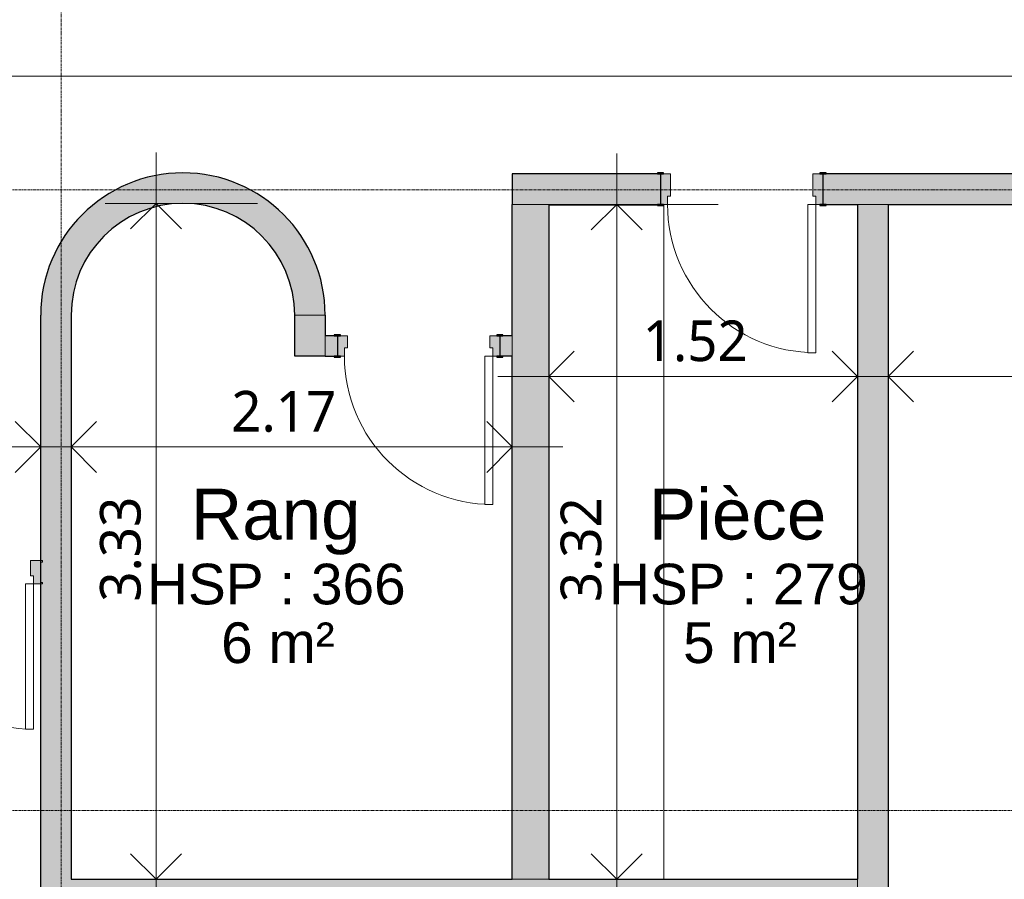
# Model space of a CAD drawing. Header units: millimetres. Extents: x -61176 to 31560, y -11428 to 53287.
# Tile 69 of 124: x -7432 to -2587, y 12473 to 16703. Entities that reach past the tile are written whole.
import ezdxf

# ---------------------------------------------------------------- set-up
doc = ezdxf.new("R2010")
doc.units = ezdxf.units.MM
doc.linetypes.add('Ligne de quadrillage', pattern=[22.225, 12.7, -3.175, 3.175, -3.175])
for name, color, linetype, lineweight in [('A-ANNO-DIMS', 211, 'Continuous', 9), ('A-ANNO-DIMS-100', 211, 'Continuous', 9), ('A-AREA-IDEN', 2, 'Continuous', 9), ('A-DOOR', 31, 'Continuous', 9), ('A-DOOR-FRAM', 31, 'Continuous', 9), ('A-GENM', 13, 'Continuous', 9), ('A-WALL', 113, 'Continuous', 9), ('G-ANNO-SYMB', 111, 'Continuous', 9), ('I-WALL', 2, 'Continuous', 9), ('S-GRID', 1, 'Continuous', 9)]:
    doc.layers.add(name, color=color, linetype=linetype, lineweight=lineweight)
doc.styles.add('Arial_1', font='arial.ttf', dxfattribs={"height": 200})
doc.styles.add('Arial_B', font='txt', dxfattribs={"height": 250})
doc.styles.add('Trebuchet MS_B', font='txt', dxfattribs={"height": 200})
doc.dimstyles.new('Cotes_linéaires_rouge_2mm', dxfattribs={"dimscale": 304.8, "dimtxt": 206.190181, "dimasz": 0.410105, "dimexe": 0.82021, "dimexo": 0.0625, "dimgap": 0.065617, "dimtad": 1, "dimlfac": 0.001, "dimrnd": 0.01, "dimzin": 0, "dimdsep": 46, "dimtxsty": 'Trebuchet MS_B', "dimblk1": 'OPEN30', "dimblk2": 'OPEN30', "dimsah": 1, "dimcen": 0.09, "dimdle": 0.82021, "dimazin": 0, "dimtfac": 1, "dimtdec": 4, "dimtix": 1, "dimtmove": 0, "dimatfit": 3, "dimfxl": 1.64042, "dimfxlon": 1, "dimtvp": 1, "dimtolj": 1, "dimtzin": 0, "dimarcsym": 2})

# ---------------------------------------------------------------- blocks, each defined once
blk = doc.blocks.new('__Int_ Simple - __PP _0_73m x 2_04m_-1519498-Niveau 1')
at = {"layer": 'A-DOOR'}
h = blk.add_hatch(color=254, dxfattribs=at)
h.paths.add_polyline_path([(380, -80), (380, -75), (350, -75), (350, -80)])
h.paths.add_polyline_path([(-420, -80), (-420, -75), (-450, -75), (-450, -80)])
h.paths.add_polyline_path([(380, 75), (380, 80), (350, 80), (350, 75)])
h.paths.add_polyline_path([(-420, 75), (-420, 80), (-450, 80), (-450, 75)])
at = {"layer": 'A-DOOR-FRAM'}
h = blk.add_hatch(color=254, dxfattribs=at)
h.paths.add_polyline_path([(365, -75), (365, 75), (315, 75), (315, -35), (330, -35), (330, -75)])
h.paths.add_polyline_path([(-400, -75), (-400, -35), (-385, -35), (-385, 75), (-435, 75), (-435, -75)])
at = {"layer": 'A-DOOR', "lineweight": 25}
for p, q in [((-420, 80), (-450, 80)), ((-450, 80), (-450, 75)), ((-450, 75), (-420, 75)), ((-420, 75), (-420, 80)), ((380, 80), (350, 80)), ((350, 80), (350, 75)), ((350, 75), (380, 75)), ((380, 75), (380, 80)), ((-420, -75), (-450, -75)), ((-450, -75), (-450, -80)), ((-450, -80), (-420, -80)), ((-420, -80), (-420, -75)), ((380, -75), (350, -75)), ((350, -75), (350, -80)), ((350, -80), (380, -80)), ((380, -80), (380, -75))]:
    blk.add_line(p, q, dxfattribs=at)
at = {"layer": 'A-DOOR'}
for p, q in [((330, -75), (290, -75)), ((290, -805), (290, -75)), ((330, -75), (330, -805)), ((330, -805), (290, -805))]:
    blk.add_line(p, q, dxfattribs=at)
blk.add_arc((330, -75), 730, 180, 270, dxfattribs=at)
at = {"layer": 'A-DOOR-FRAM', "lineweight": 18}
for p, q in [((-435, 75), (-435, -75)), ((-385, 75), (-435, 75)), ((-385, -35), (-385, 75)), ((365, 75), (315, 75)), ((315, 75), (315, -35)), ((365, -75), (365, 75)), ((-400, -75), (-400, -35)), ((-400, -35), (-385, -35)), ((315, -35), (330, -35)), ((330, -35), (330, -75)), ((-435, -75), (-400, -75)), ((330, -75), (365, -75))]:
    blk.add_line(p, q, dxfattribs=at)
blk = doc.blocks.new('__Int_ Simple - __PP _0_73m x 2_04m_-1519569-Niveau 1')
at = {"layer": 'A-DOOR'}
h = blk.add_hatch(color=254, dxfattribs=at)
h.paths.add_polyline_path([(-450, -55), (-420, -55), (-420, -50), (-450, -50)])
h.paths.add_polyline_path([(350, -55), (380, -55), (380, -50), (350, -50)])
h.paths.add_polyline_path([(-450, 50), (-420, 50), (-420, 55), (-450, 55)])
h.paths.add_polyline_path([(350, 50), (380, 50), (380, 55), (350, 55)])
at = {"layer": 'A-DOOR-FRAM'}
h = blk.add_hatch(color=254, dxfattribs=at)
h.paths.add_polyline_path([(-435, -50), (-400, -50), (-400, -10), (-385, -10), (-385, 50), (-435, 50)])
h.paths.add_polyline_path([(330, -50), (365, -50), (365, 50), (315, 50), (315, -10), (330, -10)])
at = {"layer": 'A-DOOR', "lineweight": 25}
for p, q in [((-420, 55), (-450, 55)), ((-450, 55), (-450, 50)), ((-450, 50), (-420, 50)), ((-420, 50), (-420, 55)), ((380, 55), (350, 55)), ((350, 55), (350, 50)), ((350, 50), (380, 50)), ((380, 50), (380, 55)), ((-420, -50), (-450, -50)), ((-450, -50), (-450, -55)), ((-450, -55), (-420, -55)), ((-420, -55), (-420, -50)), ((380, -50), (350, -50)), ((350, -50), (350, -55)), ((350, -55), (380, -55)), ((380, -55), (380, -50))]:
    blk.add_line(p, q, dxfattribs=at)
at = {"layer": 'A-DOOR'}
for p, q in [((330, -50), (290, -50)), ((290, -780), (290, -50)), ((330, -50), (330, -780)), ((330, -780), (290, -780))]:
    blk.add_line(p, q, dxfattribs=at)
blk.add_arc((330, -50), 730, 180, 270, dxfattribs=at)
at = {"layer": 'A-DOOR-FRAM', "lineweight": 18}
for p, q in [((-435, 50), (-435, -50)), ((-385, 50), (-435, 50)), ((-385, -10), (-385, 50)), ((365, 50), (315, 50)), ((315, 50), (315, -10)), ((365, -50), (365, 50)), ((-400, -50), (-400, -10)), ((-400, -10), (-385, -10)), ((315, -10), (330, -10)), ((330, -10), (330, -50)), ((-435, -50), (-400, -50)), ((330, -50), (365, -50))]:
    blk.add_line(p, q, dxfattribs=at)
blk = doc.blocks.new('Double _R_ - 1_43m x 2_04m-1269362-Niveau 1')
at = {"layer": 'A-DOOR-FRAM'}
h = blk.add_hatch(color=254, dxfattribs=at)
h.paths.add_polyline_path([(-760, 58), (-760, 50), (-750.5, 50.4), (-751.3, 58)])
h.paths.add_polyline_path([(715, 58), (715, 50), (760, 50), (760, 58), (750, 58)])
h.paths.add_polyline_path([(700, -50), (700, -58), (760, -58), (760, -50), (701.6, -50)])
h.paths.add_polyline_path([(-760, -50), (-760, -58), (-750.5, -58), (-750.5, -50)])
h = blk.add_hatch(color=254, dxfattribs=at)
h.paths.add_polyline_path([(-715, 58), (-750.5, 58), (-750, -58), (-700, -58), (-700, 18), (-715, 18), (-715, 50)])
h.paths.add_polyline_path([(750, 50), (715, 50), (715, 18), (700, 18), (700, -50), (750, -50)])
at = {"layer": 'A-DOOR'}
for p, q in [((-675, 773), (-715, 773)), ((-715, 773), (-715, 58)), ((-675, 58), (-675, 773)), ((675, 58), (675, 773)), ((675, 773), (715, 773)), ((715, 773), (715, 58)), ((-715, 58), (-675, 58)), ((715, 58), (675, 58))]:
    blk.add_line(p, q, dxfattribs=at)
for centre, start, end in [((-715, 58), 0, 90), ((715, 58), 90, 180)]:
    blk.add_arc(centre, 715, start, end, dxfattribs=at)
at = {"layer": 'A-DOOR-FRAM', "lineweight": 18}
for p, q in [((-760, 58), (-751.3, 58)), ((-760, 50), (-760, 58)), ((-750.5, 50), (-760, 50)), ((-750.5, 58), (-715, 58)), ((-750, -50), (-750, 50)), ((-715, 58), (-715, 18)), ((715, 58), (760, 58)), ((715, 50), (715, 58)), ((715, 18), (715, 50)), ((750, 50), (750, -50)), ((760, 50), (750, 50)), ((760, 58), (760, 50)), ((-715, 18), (-700, 18)), ((-700, 18), (-700, -58)), ((700, 18), (715, 18)), ((700, -50), (700, 18)), ((-760, -50), (-750.5, -50)), ((-760, -58), (-760, -50)), ((-751.5, -58), (-760, -58)), ((-700, -58), (-750.5, -58)), ((700, -58), (700, -50)), ((760, -58), (700, -58)), ((750, -50), (760, -50)), ((760, -50), (760, -58))]:
    blk.add_line(p, q, dxfattribs=at)
blk = doc.blocks.new('Plan de travail - Plan de travail-1292337-Niveau 1')
at = {"layer": 'A-GENM'}
for p, q in [((-12472.7, -4262.2), (-15790.2, -4262.2)), ((-15790.2, -4262.2), (-15790.2, -4264.1)), ((-12472.7, -4829.1), (-12472.7, -4262.2)), ((-15790.2, -4294.1), (-15790.2, -4829.1)), ((-15790.2, -4829.1), (-12472.7, -4829.1))]:
    blk.add_line(p, q, dxfattribs=at)
blk = doc.blocks.new('DIMBLOCK189-Niveau 1')
at = {"layer": 'A-ANNO-DIMS-100'}
for p, q in [((-3159.1, 14446.7), (-3159.1, 15196.7)), ((-234.1, 14446.7), (-234.1, 15196.7)), ((15.9, 14946.7), (-3409.1, 14946.7)), ((-3159.1, 14946.7), (-3159.1, 14446.7)), ((-234.1, 14946.7), (-234.1, 14446.7))]:
    blk.add_line(p, q, dxfattribs=at)
at = {"layer": 'A-ANNO-DIMS-100', "lineweight": 25}
for p, q in [((-3159.1, 14946.7), (-3034.1, 15071.7)), ((-234.1, 14946.7), (-359.1, 15071.7)), ((-3159.1, 14946.7), (-3034.1, 14821.7)), ((-234.1, 14946.7), (-359.1, 14821.7))]:
    blk.add_line(p, q, dxfattribs=at)
at = {"layer": 'A-ANNO-DIMS-100', "color": 0, "insert": (-1993.7, 15222.6), "char_height": 200, "width": 712.929, "attachment_point": 1, "rotation": 360, "line_spacing_factor": 1.048425, "style": 'Trebuchet MS_B'}
blk.add_mtext('2.92', dxfattribs=at)
blk = doc.blocks.new('_Open30')
at = {"color": 0, "linetype": 'ByBlock', "lineweight": -2}
for p, q in [((-1, 0.268), (0, 0)), ((0, 0), (-1, -0.268)), ((0, 0), (-1, 0))]:
    blk.add_line(p, q, dxfattribs=at)
blk = doc.blocks.new('DIMBLOCK190-Niveau 1')
at = {"layer": 'A-ANNO-DIMS-100'}
for p, q in [((-4829.1, 14446.7), (-4829.1, 15196.7)), ((-3309.1, 14446.7), (-3309.1, 15196.7)), ((-3059.1, 14946.7), (-5079.1, 14946.7)), ((-4829.1, 14946.7), (-4829.1, 14446.7)), ((-3309.1, 14946.7), (-3309.1, 14446.7))]:
    blk.add_line(p, q, dxfattribs=at)
at = {"layer": 'A-ANNO-DIMS-100', "lineweight": 25}
for p, q in [((-4829.1, 14946.7), (-4704.1, 15071.7)), ((-3309.1, 14946.7), (-3434.1, 15071.7)), ((-4829.1, 14946.7), (-4704.1, 14821.7)), ((-3309.1, 14946.7), (-3434.1, 14821.7))]:
    blk.add_line(p, q, dxfattribs=at)
at = {"layer": 'A-ANNO-DIMS-100', "color": 0, "insert": (-4366.2, 15222.6), "char_height": 200, "width": 712.929, "attachment_point": 1, "line_spacing_factor": 1.048425, "style": 'Trebuchet MS_B'}
blk.add_mtext('1.52', dxfattribs=at)
blk = doc.blocks.new('DIMBLOCK191-Niveau 1')
at = {"layer": 'A-ANNO-DIMS-100'}
for p, q in [((-7179.1, 15100.2), (-7179.1, 14350.2)), ((-7179.1, 14600.2), (-7179.1, 15100.2)), ((-5009.1, 15100.2), (-5009.1, 14350.2)), ((-5009.1, 14600.2), (-5009.1, 15100.2)), ((-7429.1, 14600.2), (-4759.1, 14600.2))]:
    blk.add_line(p, q, dxfattribs=at)
at = {"layer": 'A-ANNO-DIMS-100', "lineweight": 25}
for p, q in [((-7179.1, 14600.2), (-7054.1, 14725.2)), ((-5009.1, 14600.2), (-5134.1, 14725.2)), ((-7179.1, 14600.2), (-7054.1, 14475.2)), ((-5009.1, 14600.2), (-5134.1, 14475.2))]:
    blk.add_line(p, q, dxfattribs=at)
at = {"layer": 'A-ANNO-DIMS-100', "color": 0, "insert": (-6391.2, 14876.1), "char_height": 200, "width": 712.929, "attachment_point": 1, "line_spacing_factor": 1.048425, "style": 'Trebuchet MS_B'}
blk.add_mtext('2.17', dxfattribs=at)
blk = doc.blocks.new('DIMBLOCK192-Niveau 1')
at = {"layer": 'A-ANNO-DIMS-100'}
for p, q in [((-6761.5, 16049), (-6761.5, 12222.7)), ((-6261.5, 15799), (-7011.5, 15799)), ((-6761.5, 15799), (-6261.5, 15799)), ((-6261.5, 12472.7), (-7011.5, 12472.7)), ((-6761.5, 12472.7), (-6261.5, 12472.7))]:
    blk.add_line(p, q, dxfattribs=at)
at = {"layer": 'A-ANNO-DIMS-100', "lineweight": 25}
for p, q in [((-6761.5, 15799), (-6886.5, 15674)), ((-6761.5, 15799), (-6636.5, 15674)), ((-6761.5, 12472.7), (-6886.5, 12597.7)), ((-6761.5, 12472.7), (-6636.5, 12597.7))]:
    blk.add_line(p, q, dxfattribs=at)
at = {"layer": 'A-ANNO-DIMS-100', "color": 0, "insert": (-7037.4, 13838.8), "char_height": 200, "width": 712.929, "attachment_point": 1, "rotation": 90, "line_spacing_factor": 1.048425, "style": 'Trebuchet MS_B'}
blk.add_mtext('3.33', dxfattribs=at)
blk = doc.blocks.new('DIMBLOCK193-Niveau 1')
at = {"layer": 'A-ANNO-DIMS-100'}
for p, q in [((-4494.4, 16044), (-4494.4, 12222.7)), ((-3994.4, 15794), (-4744.4, 15794)), ((-4494.4, 15794), (-3994.4, 15794)), ((-3994.4, 12472.7), (-4744.4, 12472.7)), ((-4494.4, 12472.7), (-3994.4, 12472.7))]:
    blk.add_line(p, q, dxfattribs=at)
at = {"layer": 'A-ANNO-DIMS-100', "lineweight": 25}
for p, q in [((-4494.4, 15794), (-4619.4, 15669)), ((-4494.4, 15794), (-4369.4, 15669)), ((-4494.4, 12472.7), (-4619.4, 12597.7)), ((-4494.4, 12472.7), (-4369.4, 12597.7))]:
    blk.add_line(p, q, dxfattribs=at)
at = {"layer": 'A-ANNO-DIMS-100', "color": 0, "insert": (-4770.3, 13836.3), "char_height": 200, "width": 712.929, "attachment_point": 1, "rotation": 90, "line_spacing_factor": 1.048425, "style": 'Trebuchet MS_B'}
blk.add_mtext('3.32', dxfattribs=at)
blk = doc.blocks.new('DIMBLOCK194-Niveau 1')
at = {"layer": 'A-ANNO-DIMS-100'}
for p, q in [((-8771.3, 15100.2), (-8771.3, 14350.2)), ((-8771.3, 14600.2), (-8771.3, 15100.2)), ((-7329.1, 15100.2), (-7329.1, 14350.2)), ((-7329.1, 14600.2), (-7329.1, 15100.2)), ((-9021.3, 14600.2), (-7079.1, 14600.2))]:
    blk.add_line(p, q, dxfattribs=at)
at = {"layer": 'A-ANNO-DIMS-100', "lineweight": 25}
for p, q in [((-8771.3, 14600.2), (-8646.3, 14725.2)), ((-7329.1, 14600.2), (-7454.1, 14725.2)), ((-8771.3, 14600.2), (-8646.3, 14475.2)), ((-7329.1, 14600.2), (-7454.1, 14475.2))]:
    blk.add_line(p, q, dxfattribs=at)
at = {"layer": 'A-ANNO-DIMS-100', "color": 0, "insert": (-8347.2, 14876.1), "char_height": 200, "width": 712.929, "attachment_point": 1, "rotation": 360, "line_spacing_factor": 1.048425, "style": 'Trebuchet MS_B'}
blk.add_mtext('1.44', dxfattribs=at)
blk = doc.blocks.new('DIMBLOCK216-Niveau 1')
at = {"layer": 'A-ANNO-DIMS-100'}
for p, q in [((-6761.5, 12572.7), (-6761.5, 9114)), ((-6261.5, 12322.7), (-7011.5, 12322.7)), ((-6761.5, 12322.7), (-6261.5, 12322.7)), ((-6261.5, 9364), (-7011.5, 9364)), ((-6761.5, 9364), (-6261.5, 9364))]:
    blk.add_line(p, q, dxfattribs=at)
at = {"layer": 'A-ANNO-DIMS-100', "lineweight": 25}
for p, q in [((-6761.5, 12322.7), (-6886.5, 12197.7)), ((-6761.5, 12322.7), (-6636.5, 12197.7)), ((-6761.5, 9364), (-6886.5, 9489)), ((-6761.5, 9364), (-6636.5, 9489))]:
    blk.add_line(p, q, dxfattribs=at)
at = {"layer": 'A-ANNO-DIMS-100', "color": 0, "insert": (-7037.4, 10546.3), "char_height": 200, "width": 712.929, "attachment_point": 1, "rotation": 90, "line_spacing_factor": 1.048425, "style": 'Trebuchet MS_B'}
blk.add_mtext('2.96', dxfattribs=at)

msp = doc.modelspace()

# ---------------------------------------------------------------- hatches: boundary and pattern name
at = {"layer": 'A-WALL', "transparency": 33554534}
for points in [[(-5929.115, 15248.989), (-5935.104, 15340.358), (-5952.967, 15430.163), (-5982.399, 15516.868), (-6022.897, 15598.989), (-6073.768, 15675.122), (-6134.14, 15743.964), (-6202.982, 15804.337), (-6279.115, 15855.207), (-6361.237, 15895.705), (-6447.942, 15925.137), (-6537.747, 15943.001), (-6629.115, 15948.989), (-6720.483, 15943.001), (-6810.288, 15925.137), (-6896.994, 15895.705), (-6979.115, 15855.207), (-7055.248, 15804.337), (-7124.09, 15743.964), (-7184.462, 15675.122), (-7235.333, 15598.989), (-7275.831, 15516.868), (-7305.263, 15430.163), (-7323.127, 15340.358), (-7329.115, 15248.989), (-7179.115, 15248.989), (-7172.972, 15330.962), (-7154.68, 15411.105), (-7124.648, 15487.625), (-7083.546, 15558.815), (-7032.294, 15623.084), (-6972.035, 15678.996), (-6904.115, 15725.303), (-6830.053, 15760.97), (-6751.502, 15785.2), (-6670.217, 15797.451), (-6588.014, 15797.451), (-6506.729, 15785.2), (-6428.178, 15760.97), (-6354.115, 15725.303), (-6286.196, 15678.996), (-6225.937, 15623.084), (-6174.684, 15558.815), (-6133.582, 15487.625), (-6103.55, 15411.105), (-6085.258, 15330.962), (-6079.115, 15248.989), (-6017.467, 15248.989)], [(-7329.115, 12322.739), (-7179.115, 12322.739), (-7179.115, 15248.989), (-7329.115, 15248.989), (-7329.115, 12347.426)], [(-6079.115, 15047.368), (-5929.115, 15047.368), (-5929.115, 15248.989), (-6079.115, 15248.989)], [(-7179.115, 12322.739), (-3309.115, 12322.739), (-3309.115, 12472.739), (-7179.115, 12472.739), (-7179.115, 12347.426)]]:
    msp.add_hatch(color=55, dxfattribs=at).paths.add_polyline_path(points)
h = msp.add_hatch(color=55, dxfattribs=at)
h.paths.add_polyline_path([(1250.946, 15793.989), (1250.946, 15943.989), (-1341.615, 15943.989), (-1341.615, 15793.989), (764.942, 15793.989)])
h.paths.add_polyline_path([(-2141.615, 15793.989), (-2141.615, 15943.989), (-3479.115, 15943.989), (-3479.115, 15793.989), (-3159.115, 15793.989)])
h.paths.add_polyline_path([(-4279.115, 15793.989), (-4279.115, 15943.989), (-5009.115, 15943.989), (-5009.115, 15793.989), (-4668.722, 15793.989)])
at = {"layer": 'I-WALL', "transparency": 33554534}
for points in [[(-5009.115, 12472.739), (-4829.115, 12472.739), (-4829.115, 15793.989), (-5009.115, 15793.989), (-5009.115, 14146.384)], [(-3232.865, 9213.989), (-3159.115, 9213.989), (-3159.115, 15793.989), (-3309.115, 15793.989), (-3309.115, 9363.989), (-3232.865, 9363.989), (-3232.865, 9288.989)]]:
    msp.add_hatch(color=55, dxfattribs=at).paths.add_polyline_path(points)
h = msp.add_hatch(color=55, dxfattribs=at)
h.paths.add_polyline_path([(-5929.115, 15047.368), (-5869.115, 15047.368), (-5869.115, 15147.368), (-5929.115, 15147.368)])
h.paths.add_polyline_path([(-5069.115, 15047.368), (-5009.115, 15047.368), (-5009.115, 15147.368), (-5069.115, 15147.368)])

# ---------------------------------------------------------------- linework, layer by layer
at = {"layer": 'A-WALL', "lineweight": 25}
for p, q in [((-4279.115, 15943.989), (-5009.115, 15943.989)), ((-5009.115, 15943.989), (-5009.115, 15793.989)), ((-4279.115, 15943.989), (-4279.115, 15793.989)), ((-2141.615, 15943.989), (-3479.115, 15943.989)), ((-3479.115, 15943.989), (-3479.115, 15793.989)), ((-4829.115, 15793.989), (-4279.115, 15793.989)), ((-3479.115, 15793.989), (-3309.115, 15793.989)), ((-3159.115, 15793.989), (-2141.615, 15793.989)), ((-7329.115, 14033.989), (-7329.115, 15248.989)), ((-7179.115, 15248.989), (-7179.115, 12472.739)), ((-6079.115, 15047.368), (-6079.115, 15248.989)), ((-5929.115, 15248.989), (-5929.115, 15147.368)), ((-5929.115, 15047.368), (-6079.115, 15047.368)), ((-7329.115, 12322.739), (-7329.115, 13933.989)), ((-7179.115, 12472.739), (-5009.115, 12472.739)), ((-4829.115, 12472.739), (-3309.115, 12472.739))]:
    msp.add_line(p, q, dxfattribs=at)
at = {"layer": 'A-WALL'}
for p, q in [((-5009.115, 15793.989), (-5009.115, 15793.989)), ((-4279.115, 15793.989), (-4279.115, 15793.989)), ((-3309.115, 15793.989), (-3159.115, 15793.989)), ((-6079.115, 15248.989), (-5929.115, 15248.989)), ((-5929.115, 15047.368), (-5929.115, 15147.368)), ((-7329.115, 14033.989), (-7329.115, 13933.989)), ((-5009.115, 12472.739), (-5009.115, 12472.739)), ((-3309.115, 12472.739), (-3309.115, 12322.739))]:
    msp.add_line(p, q, dxfattribs=at)
for radius in [700, 550]:
    msp.add_arc((-6629.115, 15248.989), radius, 360, 180, dxfattribs=at)
at = {"layer": 'A-WALL', "lineweight": 25}
for radius in [700, 550]:
    msp.add_arc((-6629.115, 15248.989), radius, 360, 180, dxfattribs=at)
at = {"layer": 'G-ANNO-SYMB'}
msp.add_line((-55030.462, 16424.597), (27280.722, 16424.597), dxfattribs=at)
at = {"layer": 'I-WALL', "lineweight": 25}
for p, q in [((-5009.115, 15147.368), (-5009.115, 15793.989)), ((-4829.115, 15793.989), (-4829.115, 12472.739)), ((-3309.115, 15793.989), (-3309.115, 12472.739)), ((-3159.115, 15793.989), (-3159.115, 9213.989)), ((-5869.115, 15147.368), (-5929.115, 15147.368)), ((-5869.115, 15147.368), (-5869.115, 15047.368)), ((-5009.115, 15147.368), (-5069.115, 15147.368)), ((-5069.115, 15147.368), (-5069.115, 15047.368)), ((-5929.115, 15047.368), (-5869.115, 15047.368)), ((-5009.115, 15047.368), (-5069.115, 15047.368)), ((-5009.115, 12472.739), (-5009.115, 15047.368)), ((-7329.115, 14033.989), (-7329.606, 14033.989)), ((-7329.606, 14033.989), (-7329.606, 13933.989)), ((-7329.606, 13933.989), (-7329.115, 13933.989))]:
    msp.add_line(p, q, dxfattribs=at)
at = {"layer": 'I-WALL'}
for p, q in [((-5009.115, 15793.989), (-4829.115, 15793.989)), ((-5009.115, 15147.368), (-5009.115, 15047.368)), ((-4829.115, 12472.739), (-5009.115, 12472.739))]:
    msp.add_line(p, q, dxfattribs=at)
at = {"layer": 'S-GRID', "linetype": 'Ligne de quadrillage', "lineweight": 18}
for p, q in [((-7229.115, -9486.555), (-7229.115, 51986.924)), ((-61176.497, 15865.239), (30259.658, 15865.239)), ((-61176.497, 12811.551), (30259.658, 12811.551))]:
    msp.add_line(p, q, dxfattribs=at)

# ---------------------------------------------------------------- block references
at = {"layer": 'A-DOOR'}
for name, p in [('__Int_ Simple - __PP _0_73m x 2_04m_-1519498-Niveau 1', (-3844.115, 15868.989)), ('__Int_ Simple - __PP _0_73m x 2_04m_-1519569-Niveau 1', (-5434.115, 15097.368))]:
    msp.add_blockref(name, p, dxfattribs=at)
at = {"layer": 'A-DOOR', "rotation": 180}
msp.add_blockref('Double _R_ - 1_43m x 2_04m-1269362-Niveau 1', (-8079.606, 13983.989), dxfattribs=at)
at = {"layer": 'A-GENM', "rotation": 270.0000000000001}
msp.add_blockref('Plan de travail - Plan de travail-1292337-Niveau 1', (0, 0), dxfattribs=at)

# ---------------------------------------------------------------- texts
at = {"layer": 'A-AREA-IDEN', "attachment_point": 1}
for s, insert, char_height, width, style in [('Pièce', (-4336.124, 14394.732), 250, 1098.31187, 'Arial_B'), ('Rang', (-6589.558, 14394.732), 250, 1050.21062, 'Arial_B'), ('HSP : 366', (-6806.149, 14025.591), 200, 1579.32437, 'Arial_1'), ('HSP : 279', (-4532.715, 14025.591), 200, 1579.32437, 'Arial_1'), ('6 m²', (-6441.058, 13736.818), 200, 689.45125, 'Arial_1'), ('5 m²', (-4167.624, 13736.818), 200, 689.45125, 'Arial_1')]:
    msp.add_mtext(s, dxfattribs=dict(at, insert=insert, char_height=char_height, width=width, style=style))

# ---------------------------------------------------------------- dimensions: what is measured, and where the dimension line sits
at = {"layer": 'A-ANNO-DIMS'}
for base, p1, p2, angle, override, picture, middle in [((-6761.52, 12472.739), (-6261.52, 15798.989), (-6261.52, 12472.739), 90, {"dimpost": '<>', "dimfxl": 3326.25}, 'DIMBLOCK192-Niveau 1', (-6885.291, 14135.864)), ((-4494.396, 12472.739), (-3994.396, 15793.989), (-3994.396, 12472.739), 90, {"dimpost": '<>', "dimfxl": 3321.249995}, 'DIMBLOCK193-Niveau 1', (-4618.167, 14133.364)), ((-3159.115137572, 14946.656907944), (-234.115139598, 14446.656907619), (-3159.115137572, 14446.656907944), 359.999999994, {"dimpost": '<>', "dimfxl": 2924.999998}, 'DIMBLOCK189-Niveau 1', (-1696.615138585, 15070.427947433)), ((-7329.115, 14600.181), (-8771.258, 15100.181), (-7329.115, 15100.181), 360, {"dimpost": '<>', "dimfxl": 1442.14272}, 'DIMBLOCK194-Niveau 1', (-8050.186, 14723.548)), ((-6761.52, 9363.989), (-6261.52, 12322.739), (-6261.52, 9363.989), 90, {"dimpost": '<>', "dimfxl": 2958.750001}, 'DIMBLOCK216-Niveau 1', (-6885.493, 10843.364))]:
    dim = msp.add_linear_dim(base=base, p1=p1, p2=p2, angle=angle, dimstyle='Cotes_linéaires_rouge_2mm', override=override, dxfattribs=at)
    dim.commit()
    dim.dimension.update_dxf_attribs({"geometry": picture, "text_midpoint": middle})
for base, p1, p2, override, picture, middle in [((-4829.115, 14946.657), (-3309.115, 14446.657), (-4829.115, 14446.657), {"dimpost": '<>', "dimfxl": 1520.000002}, 'DIMBLOCK190-Niveau 1', (-4069.115, 15070.428)), ((-5009.115, 14600.181), (-7179.115, 15100.181), (-5009.115, 15100.181), {"dimpost": '<>', "dimfxl": 2170}, 'DIMBLOCK191-Niveau 1', (-6094.115, 14723.952))]:
    dim = msp.add_linear_dim(base=base, p1=p1, p2=p2, dimstyle='Cotes_linéaires_rouge_2mm', override=override, dxfattribs=at)
    dim.commit()
    dim.dimension.update_dxf_attribs({"geometry": picture, "text_midpoint": middle})

doc.saveas('drawing.dxf')
